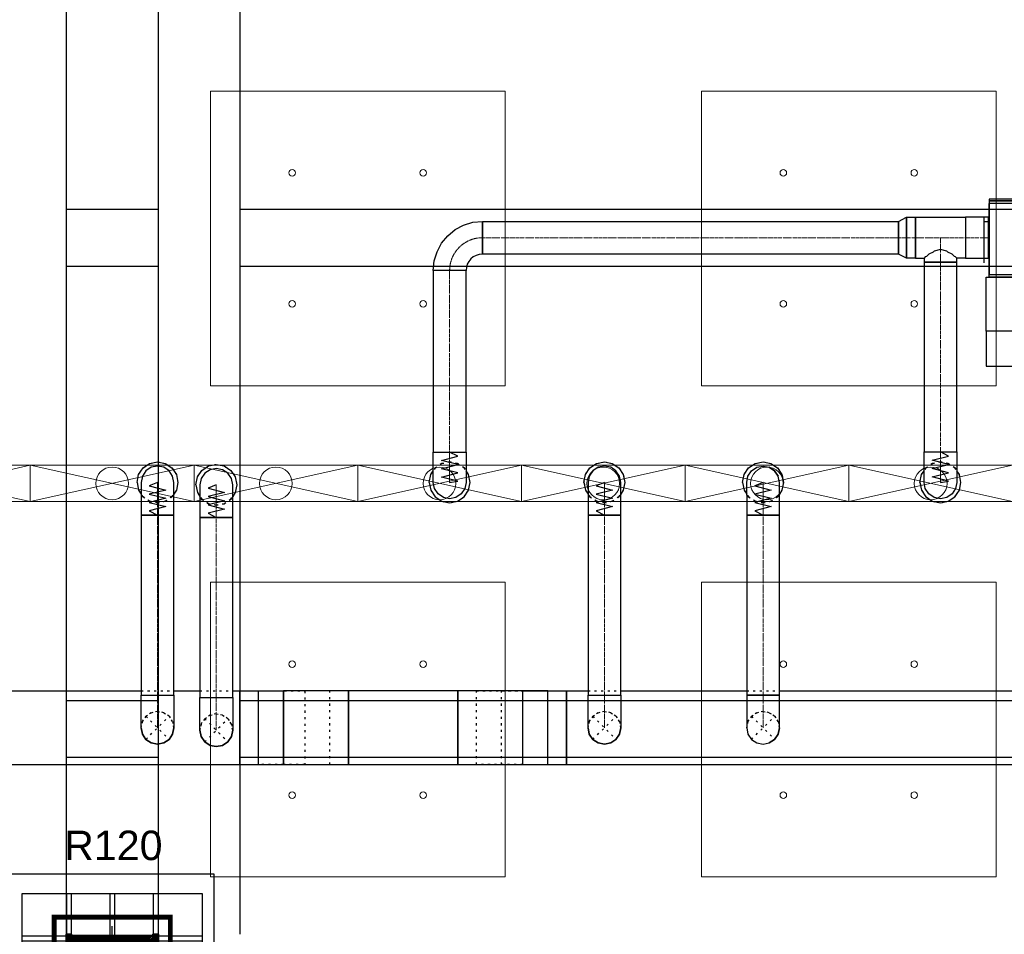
# Model space of a CAD drawing. Header units: centimetres. Extents: x -228435 to 46820, y -89367 to 152985.
# Tile 92 of 256: x -23105 to -17090, y 17250 to 22836. Entities that reach past the tile are written whole.
import ezdxf

# ---------------------------------------------------------------- set-up
doc = ezdxf.new("R2010")
doc.units = ezdxf.units.CM
doc.header["$LTSCALE"] = 50
doc.header["$PDMODE"] = 35
doc.header["$PDSIZE"] = 0.1
for name, pattern in [('CADVENT_CENTERLINE', [9.9, 7.4, -1, 0.5, -1]), ('CADVENT_HIDDEN', [0.8, 0.25, -0.55]), ('Kondygnacja  -0_5$0$HIDDEN', [9.525, 6.35, -3.175]), ('Kondygnacja  -0_5$0$HIDDEN2', [4.7625, 3.175, -1.5875]), ('Osie rzutów$0$DASHDOT2', [12.7, 6.35, -3.175, 0, -3.175])]:
    doc.linetypes.add(name, pattern=pattern)
doc.layers.get('0').update_dxf_attribs({"color": 8})
doc.layers.get('DEFPOINTS').update_dxf_attribs({"color": 8})
for name, color, linetype in [('01-103-Went PP_poziom-0_5$0$L_Nawiew', 250, 'Continuous'), ('bgde-nawiewDETAILS', 1, 'Continuous'), ('bgde-nawiewEXP', 250, 'Continuous'), ('bgde-nawiewHIDDEN', 250, 'Continuous'), ('bgde-wywiewSOL', 5, 'Continuous'), ('Kondygnacja  -0_5$0$ARCH_INFO_ODPORNOŚĆ OGNIOWA', 8, 'Continuous'), ('Kondygnacja  -0_5$0$ARCH_KONSTR_POWYŻEJ RZUTU', 8, 'Kondygnacja  -0_5$0$HIDDEN'), ('Kondygnacja  -0_5$0$ARCH_KONSTR_POWYŻEJ RZUTU_IST', 8, 'Kondygnacja  -0_5$0$HIDDEN2'), ('Kondygnacja  -0_5$0$ARCH_KONSTRUKCJA_NIEWIDOCZNA', 8, 'Continuous'), ('Kondygnacja  -0_5$0$ARCH_OKŁADZINA', 8, 'Continuous'), ('Kondygnacja  -0_5$0$ARCH_SŁUPY', 8, 'Continuous'), ('Osie rzutów$0$ARCH_INFO_OSIE_IST', 8, 'Osie rzutów$0$DASHDOT2'), ('Osie rzutów$0$ARCH_INFO_OSIE_OPISY_IST', 8, 'Continuous')]:
    doc.layers.add(name, color=color, linetype=linetype)
for name, color, linetype, lineweight in [('bgde-nawiewCEN', 7, 'Continuous', 13), ('bgde_nawiewnik', 11, 'Continuous', 5), ('Kondygnacja  -0_5$0$ARCH_INFO_WYMIARY', 8, 'Continuous', 9), ('SU Lampy kwadratowe  -05$0$ARCH_SUFITY_PODWIESZANE', 8, 'Continuous', 9)]:
    doc.layers.add(name, color=color, linetype=linetype, lineweight=lineweight)
doc.styles.add('Kondygnacja  -0_5$0$Arial', font='ARIAL.TTF')
doc.styles.add('Kondygnacja  -0_5$0$Romans', font='Romans.shx', dxfattribs={"width": 0.7})
doc.dimstyles.new('Kondygnacja  -0_5$0$Wymiary 1-100', dxfattribs={"dimtxt": 12, "dimasz": 10, "dimexe": 5, "dimexo": 0, "dimgap": 4, "dimtad": 1, "dimrnd": 0.5, "dimzin": 12, "dimdsep": 46, "dimtxsty": 'Kondygnacja  -0_5$0$Romans', "dimblk": 'Kondygnacja  -0_5$0$_Oblique', "dimcen": 10, "dimdle": 10, "dimclrt": 55, "dimazin": 0, "dimtfac": 1, "dimtmove": 1, "dimatfit": 3, "dimfxl": 8, "dimfxlon": 1, "dimtolj": 1, "dimtzin": 0, "dimarcsym": 0})
pattern_1 = [(45, (-1133.3117, -3177.9858), (-0.6735192, 0.6735192), [])]

# ---------------------------------------------------------------- blocks, each defined once
blk = doc.blocks.new('Osie rzutów')
at = {"layer": 'Osie rzutów$0$ARCH_INFO_OSIE_IST', "ltscale": 10}
for p, q in [((9860, 12510), (9860, 4623.26)), ((9860, 6170), (9860, 6230))]:
    blk.add_line(p, q, dxfattribs=at)
blk = doc.blocks.new('SU Lampy kwadratowe  -05$0$moduł sufitu')
at = {"layer": 'SU Lampy kwadratowe  -05$0$ARCH_SUFITY_PODWIESZANE'}
for points in [[(60, -60), (240, -60), (240, -240), (60, -240)], [(360, -60), (540, -60), (540, -240), (360, -240)], [(60, -360), (240, -360), (240, -540), (60, -540)], [(360, -360), (540, -360), (540, -540), (360, -540)]]:
    blk.add_lwpolyline(points, close=True, dxfattribs=at)
for centre in [(110, -110), (190, -110), (410, -110), (490, -110), (110, -190), (190, -190), (410, -190), (490, -190), (110, -410), (190, -410), (410, -410), (490, -410), (110, -490), (190, -490), (410, -490), (490, -490)]:
    blk.add_circle(centre, 2, dxfattribs=at)
blk = doc.blocks.new('SU Lampy kwadratowe  -05')
at = {"layer": 'SU Lampy kwadratowe  -05$0$ARCH_SUFITY_PODWIESZANE'}
blk.add_blockref('SU Lampy kwadratowe  -05$0$moduł sufitu', (9860, 6800), dxfattribs=at)
blk = doc.blocks.new('Kondygnacja  -0_5$0$słup_kwadrat')
at = {"layer": 'Kondygnacja  -0_5$0$ARCH_SŁUPY', "lineweight": 40}
h = blk.add_hatch(dxfattribs=at)
h.set_pattern_fill('ANSI31', color=256, scale=0.3, style=0)
h.set_pattern_definition(pattern_1)
h.paths.add_polyline_path([(36, 34), (39, 34), (39, 84), (36, 84)])
h = blk.add_hatch(dxfattribs=at)
h.set_pattern_fill('ANSI31', color=256, scale=0.3, style=0)
h.set_pattern_definition(pattern_1)
h.paths.add_polyline_path([(89, 80), (89, 83), (39, 83), (39, 80)])
h = blk.add_hatch(dxfattribs=at)
h.set_pattern_fill('ANSI31', color=256, scale=0.3, style=0)
h.set_pattern_definition(pattern_1)
h.paths.add_polyline_path([(89, 34), (92, 34), (92, 84), (89, 84)])
h = blk.add_hatch(dxfattribs=at)
h.set_pattern_fill('ANSI31', color=256, scale=0.3, style=0)
h.set_pattern_definition(pattern_1)
h.paths.add_polyline_path([(89, 57.5), (89, 60.5), (39, 60.5), (39, 57.5)])
h = blk.add_hatch(dxfattribs=at)
h.set_pattern_fill('ANSI31', color=256, scale=0.3, style=0)
h.set_pattern_definition(pattern_1)
h.paths.add_polyline_path([(89, 35), (89, 38), (39, 38), (39, 35)])
at = {"layer": 'Kondygnacja  -0_5$0$ARCH_KONSTRUKCJA_NIEWIDOCZNA'}
blk.add_lwpolyline([(119, 109), (119, 9), (9, 9), (9, 109)], close=True, dxfattribs=at)
for points in [[(36, 109), (36, 84)], [(39, 109), (39, 84)], [(62.5, 109), (62.5, 83)], [(65.5, 109), (65.5, 83)], [(89, 109), (89, 84)], [(92, 109), (92, 84)], [(9, 83), (36, 83)], [(9, 80), (36, 80)], [(92, 83), (119, 83)], [(92, 80), (119, 80)], [(9, 60.5), (36, 60.5)], [(92, 60.5), (119, 60.5)], [(9, 57.5), (36, 57.5)], [(92, 57.5), (119, 57.5)], [(9, 38), (36, 38)], [(92, 38), (119, 38)], [(9, 35), (36, 35)], [(36, 34), (36, 9)], [(39, 34), (39, 9)], [(62.5, 35), (62.5, 9)], [(65.49, 35), (65.49, 9)], [(89, 34), (89, 9)], [(92, 35), (119, 35)], [(92, 34), (92, 9)]]:
    blk.add_lwpolyline(points, dxfattribs=at)
at = {"layer": 'Kondygnacja  -0_5$0$ARCH_OKŁADZINA'}
blk.add_lwpolyline([(2, 121), (126, 121), (126, -3), (2, -3)], close=True, dxfattribs=at)
at = {"layer": 'Kondygnacja  -0_5$0$ARCH_SŁUPY', "lineweight": 40}
for p, q in [((39, 60.5), (89, 60.5)), ((89, 57.5), (39, 57.5))]:
    blk.add_line(p, q, dxfattribs=at)
at = {"layer": 'Kondygnacja  -0_5$0$ARCH_SŁUPY', "lineweight": 50, "const_width": 3}
blk.add_lwpolyline([(28.5, 94.5), (99.5, 94.5), (99.5, 23.5), (28.5, 23.5)], close=True, dxfattribs=at)
at = {"layer": 'Kondygnacja  -0_5$0$ARCH_SŁUPY', "lineweight": 40}
for points in [[(36, 84), (39, 84), (39, 34), (36, 34)], [(89, 84), (92, 84), (92, 34), (89, 34)]]:
    blk.add_lwpolyline(points, close=True, dxfattribs=at)
for points in [[(89, 83), (39, 83)], [(39, 80), (89, 80)], [(89, 38), (39, 38)], [(39, 35), (89, 35)]]:
    blk.add_lwpolyline(points, dxfattribs=at)
blk = doc.blocks.new('Kondygnacja  -0_5$0$konstrukcja istniejąca -0.5')
at = {"layer": 'Kondygnacja  -0_5$0$ARCH_KONSTR_POWYŻEJ RZUTU_IST', "ltscale": 10}
for points in [[(9832, 6225), (9832, 7375)], [(9888, 7375), (9888, 6225)], [(9938, 7375), (9938, 6225)], [(9832, 6667.89), (9888, 6667.89)], [(9938, 6667.89), (10982, 6667.89)], [(9888, 6632.89), (9832, 6632.89)], [(10982, 6632.89), (9938, 6632.89)], [(9832, 6367.89), (9888, 6367.89)], [(9938, 6367.89), (10982, 6367.89)], [(9888, 6332.89), (9832, 6332.89)], [(10982, 6332.89), (9938, 6332.89)]]:
    blk.add_lwpolyline(points, dxfattribs=at)
blk = doc.blocks.new('Kondygnacja  -0_5$0$_Oblique')
at = {"color": 0, "linetype": 'ByBlock', "lineweight": -2}
blk.add_line((-0.5, -0.5), (0.5, 0.5), dxfattribs=at)
blk = doc.blocks.new('*D212')
at = {"layer": 'DEFPOINTS', "color": 0}
for p in [(-30586.3, 81900), (-30681.1, 12489.5), (9064, 12489.5)]:
    blk.add_point(p, dxfattribs=at)
at = {"layer": 'Kondygnacja  -0_5$0$ARCH_INFO_WYMIARY', "color": 0, "lineweight": -2}
for p, q in [((-30673.1, 81900), (-30686.1, 81900)), ((-30681.1, 81910), (-30681.1, 12479.5)), ((-30673.1, 12489.5), (-30686.1, 12489.5))]:
    blk.add_line(p, q, dxfattribs=at)
at = {"layer": 'Kondygnacja  -0_5$0$ARCH_INFO_WYMIARY', "color": 0, "lineweight": -2, "xscale": 10, "yscale": 10, "zscale": 10}
for p, rotation in [((-30681.1, 81900), 90), ((-30681.1, 12489.5), 270)]:
    blk.add_blockref('Kondygnacja  -0_5$0$_Oblique', p, dxfattribs=dict(at, rotation=rotation))
at = {"layer": 'Kondygnacja  -0_5$0$ARCH_INFO_WYMIARY', "color": 55, "insert": (-30691.1, 47194.8), "char_height": 12, "attachment_point": 5, "rotation": 90, "style": 'Kondygnacja  -0_5$0$Romans'}
blk.add_mtext('\\A1;69410.5', dxfattribs=at)
blk = doc.blocks.new('A$C066D7839')
at = {"layer": 'bgde_nawiewnik'}
for p, q in [((-50, -11.15), (-50, 11.15)), ((-50, 11.15), (50, 11.15)), ((-50, -11.15), (50, 11.15)), ((50, -11.15), (-50, 11.15)), ((50, 11.15), (50, -11.15)), ((50, -11.15), (-50, -11.15))]:
    blk.add_line(p, q, dxfattribs=at)
blk.add_circle((0, 0), 10, dxfattribs=at)
blk = doc.blocks.new('A$C5B3E7367')
at = {"layer": '01-103-Went PP_poziom-0_5$0$L_Nawiew'}
h = blk.add_hatch(color=256, dxfattribs=at)
h.paths.add_polyline_path([(215, 704), (215, 674), (331.7, 674), (331.7, 612.1), (445.9, 689), (331.7, 765.9), (331.7, 704)])
h.paths.add_polyline_path([(48.3, 704), (48.3, 674), (215, 674), (215, 704)])
for p, q in [((215, 1525), (165, 1525)), ((165, 1525), (165, 1505)), ((165, 1505), (215, 1505)), ((215, 1400), (215, 1530)), ((545, 1530), (215, 1530)), ((215, 1530), (215, 1515)), ((545, 1400), (545, 1530)), ((243.8, 1452), (268.8, 1452)), ((256.2, 1452), (256.2, 1400)), ((326.2, 1452), (351.2, 1452)), ((338.8, 1452), (338.8, 1400)), ((408.8, 1452), (433.8, 1452)), ((421.2, 1452), (421.2, 1400)), ((491.2, 1452), (516.2, 1452)), ((503.8, 1452), (503.8, 1400)), ((545, 1400), (215, 1400)), ((215, 1400), (215, 1378)), ((545, 0), (545, 1400)), ((0, 1378), (215, 1378)), ((0, 0), (0, 1378)), ((215, 1378), (215, 0)), ((445.9, 689), (331.7, 765.9)), ((331.7, 704), (331.7, 765.9)), ((48.3, 704), (331.7, 704)), ((48.3, 704), (48.3, 674)), ((48.3, 674), (331.7, 674)), ((445.9, 689), (331.7, 612.1)), ((331.7, 612.1), (331.7, 674)), ((215, 0), (0, 0)), ((215, 0), (545, 0))]:
    blk.add_line(p, q, dxfattribs=at)
blk = doc.blocks.new('A$C53CA46B8')
at = {"layer": 'bgde-wywiewSOL'}
for p, q in [((112.9, 511.1), (-162.1, 511.1)), ((-137.1, 481.1), (-137.1, 511.1)), ((87.9, 481.1), (87.9, 511.1)), ((200.4, 481.1), (-249.6, 481.1)), ((-249.6, 481.1), (-249.6, -878.9)), ((200.4, 481.1), (200.4, -878.9)), ((200.4, -878.9), (-249.6, -878.9)), ((-137.1, -878.9), (-137.1, -908.9)), ((87.9, -878.9), (87.9, -908.9)), ((112.9, -908.9), (-162.1, -908.9))]:
    blk.add_line(p, q, dxfattribs=at)
at = {"layer": '01-103-Went PP_poziom-0_5$0$L_Nawiew'}
blk.add_blockref('A$C5B3E7367', (-794.6, -893.9), dxfattribs=at)

msp = doc.modelspace()

# ---------------------------------------------------------------- linework, layer by layer
at = {"layer": 'bgde-nawiewCEN', "linetype": 'CADVENT_CENTERLINE', "ltscale": 0.06}
for p, q in [((-17736.132, 21504.314), (-20278.377, 21504.314)), ((-17633.132, 21504.314), (-17736.132, 21504.314)), ((-17633.132, 21504.314), (-17480.132, 21504.314)), ((-17480.132, 21354.314), (-17480.132, 21504.314)), ((-17480.132, 21504.314), (-17327.132, 21504.314)), ((-17327.132, 21504.314), (-17187.132, 21504.314)), ((-17183.132, 21504.314), (-17187.132, 21504.314)), ((-17480.132, 21354.314), (-17480.132, 20197.254)), ((-20478.377, 21304.314), (-20478.377, 20195.476)), ((-20478.377, 20195.476), (-20478.377, 20178.139)), ((-20478.377, 20178.139), (-20478.377, 20130.745)), ((-17480.132, 20197.254), (-17480.132, 20179.751)), ((-17480.132, 20179.751), (-17480.132, 20131.902)), ((-20478.377, 20130.745), (-20478.377, 20104.974)), ((-20478.377, 20104.974), (-20478.377, 20083.158)), ((-17480.132, 20131.902), (-17480.132, 20105.884)), ((-17480.132, 20105.884), (-17480.132, 20083.859)), ((-20478.377, 20083.158), (-20478.377, 20064.97)), ((-20478.377, 20064.97), (-20478.377, 20050.078)), ((-20478.377, 20050.078), (-20478.377, 20038.154)), ((-20478.377, 20038.154), (-20478.377, 20028.868)), ((-17480.132, 20083.859), (-17480.132, 20065.497)), ((-17480.132, 20065.497), (-17480.132, 20050.462)), ((-17480.132, 20050.462), (-17480.132, 20038.424)), ((-17480.132, 20038.424), (-17480.132, 20029.048)), ((-22263.229, 20009.546), (-22263.229, 20010.02)), ((-22263.229, 20008.421), (-22263.229, 20009.546)), ((-22263.229, 20006.231), (-22263.229, 20008.421)), ((-22263.229, 20002.619), (-22263.229, 20006.231)), ((-22263.229, 19997.231), (-22263.229, 20002.619)), ((-22263.229, 19989.712), (-22263.229, 19997.231)), ((-22263.229, 19979.705), (-22263.229, 19989.712)), ((-22263.229, 19966.857), (-22263.229, 19979.705)), ((-21903.904, 19994.75), (-21903.904, 19995.224)), ((-21903.904, 19993.624), (-21903.904, 19994.75)), ((-21903.904, 19991.432), (-21903.904, 19993.624)), ((-21903.904, 19987.817), (-21903.904, 19991.432)), ((-21903.904, 19982.424), (-21903.904, 19987.817)), ((-21903.904, 19974.898), (-21903.904, 19982.424)), ((-21903.904, 19964.884), (-21903.904, 19974.898)), ((-20478.377, 20028.868), (-20478.377, 20021.889)), ((-20478.377, 20021.889), (-20478.377, 20016.889)), ((-20478.377, 20016.889), (-20478.377, 20013.537)), ((-20478.377, 20013.537), (-20478.377, 20011.504)), ((-20478.377, 20011.504), (-20478.377, 20010.46)), ((-20478.377, 20010.46), (-20478.377, 20010.02)), ((-19532.938, 20009.546), (-19532.938, 20010.02)), ((-19532.938, 20008.421), (-19532.938, 20009.546)), ((-19532.938, 20006.231), (-19532.938, 20008.421)), ((-19532.938, 20002.619), (-19532.938, 20006.231)), ((-19532.938, 19997.231), (-19532.938, 20002.619)), ((-19532.938, 19989.712), (-19532.938, 19997.231)), ((-19532.938, 19979.705), (-19532.938, 19989.712)), ((-19532.938, 19966.857), (-19532.938, 19979.705)), ((-18563.767, 20009.546), (-18563.767, 20010.02)), ((-18563.767, 20008.421), (-18563.767, 20009.546)), ((-18563.767, 20006.231), (-18563.767, 20008.421)), ((-18563.767, 20002.619), (-18563.767, 20006.231)), ((-18563.767, 19997.231), (-18563.767, 20002.619)), ((-18563.767, 19989.712), (-18563.767, 19997.231)), ((-18563.767, 19979.705), (-18563.767, 19989.712)), ((-18563.767, 19966.857), (-18563.767, 19979.705)), ((-17480.132, 20029.048), (-17480.132, 20022.003)), ((-17480.132, 20022.003), (-17480.132, 20016.955)), ((-17480.132, 20016.955), (-17480.132, 20013.57)), ((-17480.132, 20013.57), (-17480.132, 20011.518)), ((-17480.132, 20011.518), (-17480.132, 20010.464)), ((-17480.132, 20010.464), (-17480.132, 20010.02)), ((-22263.229, 19950.812), (-22263.229, 19966.857)), ((-22263.229, 19931.214), (-22263.229, 19950.812)), ((-22263.229, 19907.708), (-22263.229, 19931.214)), ((-21903.904, 19952.024), (-21903.904, 19964.884)), ((-21903.904, 19935.965), (-21903.904, 19952.024)), ((-21903.904, 19916.35), (-21903.904, 19935.965)), ((-21903.904, 19892.824), (-21903.904, 19916.35)), ((-19532.938, 19950.812), (-19532.938, 19966.857)), ((-19532.938, 19931.214), (-19532.938, 19950.812)), ((-19532.938, 19907.708), (-19532.938, 19931.214)), ((-18563.767, 19950.812), (-18563.767, 19966.857)), ((-18563.767, 19931.214), (-18563.767, 19950.812)), ((-18563.767, 19907.708), (-18563.767, 19931.214)), ((-22263.229, 19879.94), (-22263.229, 19907.708)), ((-22263.229, 19828.873), (-22263.229, 19879.94)), ((-21903.904, 19865.032), (-21903.904, 19892.824)), ((-21903.904, 19813.921), (-21903.904, 19865.032)), ((-19532.938, 19879.94), (-19532.938, 19907.708)), ((-19532.938, 19828.873), (-19532.938, 19879.94)), ((-18563.767, 19879.94), (-18563.767, 19907.708)), ((-18563.767, 19828.873), (-18563.767, 19879.94)), ((-22263.229, 19810.192), (-22263.229, 19828.873)), ((-22263.229, 18711.102), (-22263.229, 19810.192)), ((-21903.904, 19795.224), (-21903.904, 19813.921)), ((-21903.904, 18696.134), (-21903.904, 19795.224)), ((-19532.938, 19810.192), (-19532.938, 19828.873)), ((-19532.938, 18711.102), (-19532.938, 19810.192)), ((-18563.767, 19810.192), (-18563.767, 19828.873)), ((-18563.767, 18711.102), (-18563.767, 19810.192)), ((-22263.229, 18711.102), (-22263.229, 18511.102)), ((-19532.938, 18711.102), (-19532.938, 18511.102)), ((-18563.767, 18711.102), (-18563.767, 18511.102)), ((-21903.904, 18696.134), (-21903.904, 18496.134))]:
    msp.add_line(p, q, dxfattribs=at)
msp.add_arc((-20278.377, 21304.314), 200, 90, 180, dxfattribs=at)
at = {"layer": 'bgde-nawiewDETAILS', "linetype": 'CADVENT_HIDDEN'}
for p, q in [((-22333.94, 18440.392), (-22192.519, 18581.813)), ((-22333.94, 18581.813), (-22192.519, 18440.392)), ((-21974.615, 18425.423), (-21833.194, 18566.845)), ((-21974.615, 18566.845), (-21833.194, 18425.423)), ((-19603.649, 18440.392), (-19462.227, 18581.813)), ((-19603.649, 18581.813), (-19462.227, 18440.392)), ((-18634.477, 18440.392), (-18493.056, 18581.813)), ((-18634.477, 18581.813), (-18493.056, 18440.392))]:
    msp.add_line(p, q, dxfattribs=at)
at = {"layer": 'bgde-nawiewEXP', "linetype": 'Continuous'}
for points in [[(-17183.132, 21729.314), (-15823.132, 21729.314), (-15823.132, 21739.314), (-17183.132, 21739.314)], [(-17183.132, 21279.314), (-15823.132, 21279.314), (-15823.132, 21729.314), (-17183.132, 21729.314)], [(-20578.377, 20195.476), (-20378.377, 20195.476), (-20378.377, 21304.314), (-20578.377, 21304.314), (-20572.613, 21362.841), (-20555.541, 21419.119), (-20527.818, 21470.985), (-20490.509, 21516.446), (-20445.048, 21553.755), (-20393.182, 21581.478), (-20336.904, 21598.55), (-20278.377, 21604.314), (-20278.377, 21404.314), (-20297.886, 21402.392), (-20316.646, 21396.702), (-20333.934, 21387.461), (-20349.088, 21375.025), (-20361.524, 21359.871), (-20370.765, 21342.582), (-20376.456, 21323.823), (-20378.377, 21304.314), (-20578.377, 21304.314)], [(-20278.377, 21404.314), (-20278.377, 21604.314), (-17736.132, 21604.314), (-17736.132, 21404.314)], [(-17736.132, 21404.314), (-17736.132, 21604.314), (-17687.975, 21629.314), (-17687.975, 21379.314)], [(-17687.975, 21379.314), (-17687.975, 21629.314), (-17633.132, 21629.314), (-17633.132, 21379.314)], [(-17327.132, 21379.314), (-17187.132, 21379.314), (-17187.132, 21629.314), (-17327.132, 21629.314), (-17327.132, 21388.829)], [(-20578.377, 20010.02), (-20578.377, 20195.476), (-20378.377, 20195.476), (-20378.377, 20010.02), (-20385.989, 19971.752), (-20407.667, 19939.309), (-20440.109, 19917.632), (-20478.377, 19910.02), (-20516.646, 19917.632), (-20549.088, 19939.309), (-20570.765, 19971.752)], [(-17580.132, 20010.02), (-17580.132, 20197.254), (-17380.132, 20197.254), (-17380.132, 20010.02), (-17387.744, 19971.752), (-17409.422, 19939.309), (-17441.864, 19917.632), (-17480.132, 19910.02), (-17518.401, 19917.632), (-17550.843, 19939.309), (-17572.52, 19971.752)], [(-22363.229, 19966.857), (-22363.229, 19810.192), (-22163.229, 19810.192), (-22163.229, 20010.02), (-22170.842, 20048.288), (-22192.519, 20080.731), (-22224.961, 20102.408), (-22263.229, 20110.02), (-22301.498, 20102.408), (-22333.94, 20080.731), (-22355.617, 20048.288), (-22363.229, 20010.02), (-22363.229, 19979.705)], [(-22003.904, 19795.224), (-21803.904, 19795.224), (-21803.904, 19995.224), (-21811.516, 20033.493), (-21833.194, 20065.935), (-21865.636, 20087.612), (-21903.904, 20095.224), (-21942.173, 20087.612), (-21974.615, 20065.935), (-21996.292, 20033.493), (-22003.904, 19995.224), (-22003.904, 19813.921)], [(-19632.938, 20009.546), (-19632.938, 19810.192), (-19432.938, 19810.192), (-19432.938, 20010.02), (-19440.55, 20048.288), (-19462.227, 20080.731), (-19494.67, 20102.408), (-19532.938, 20110.02), (-19571.206, 20102.408), (-19603.649, 20080.731), (-19625.326, 20048.288), (-19632.938, 20010.02)], [(-22363.229, 18711.102), (-22163.229, 18711.102), (-22163.229, 19810.192), (-22363.229, 19810.192)], [(-22003.904, 18696.134), (-21803.904, 18696.134), (-21803.904, 19795.224), (-22003.904, 19795.224)], [(-19632.938, 18711.102), (-19432.938, 18711.102), (-19432.938, 19810.192), (-19632.938, 19810.192)], [(-18663.767, 18711.102), (-18463.767, 18711.102), (-18463.767, 19810.192), (-18663.767, 19810.192)], [(-21096.474, 18286.102), (-20031.843, 18286.102), (-20031.843, 18736.102), (-20428.074, 18736.102), (-20428.074, 18286.102), (-20428.074, 18736.102), (-21096.474, 18736.102)], [(-19632.938, 18511.102), (-19632.938, 18711.102), (-19432.938, 18711.102), (-19432.938, 18511.102), (-19440.55, 18472.834), (-19462.227, 18440.392), (-19494.67, 18418.714), (-19532.938, 18411.102), (-19571.206, 18418.714), (-19603.649, 18440.392), (-19625.326, 18472.834)], [(-18663.767, 18511.102), (-18656.155, 18472.834), (-18634.477, 18440.392), (-18602.035, 18418.714), (-18563.767, 18411.102), (-18525.498, 18418.714), (-18493.056, 18440.392), (-18471.379, 18472.834), (-18463.767, 18511.102), (-18463.767, 18711.102), (-18663.767, 18711.102), (-18663.767, 18514.945)], [(-22003.904, 18496.134), (-22003.904, 18696.134), (-21803.904, 18696.134), (-21803.904, 18496.134), (-21811.516, 18457.866), (-21833.194, 18425.423), (-21865.636, 18403.746), (-21903.904, 18396.134), (-21942.173, 18403.746), (-21974.615, 18425.423), (-21996.292, 18457.866)], [(-22363.229, 18511.102), (-22355.617, 18472.834), (-22333.94, 18440.392), (-22301.498, 18418.714), (-22263.229, 18411.102), (-22224.961, 18418.714), (-22192.519, 18440.392), (-22170.842, 18472.834), (-22163.229, 18511.102), (-22170.842, 18472.834), (-22192.519, 18440.392), (-22224.961, 18418.714), (-22263.229, 18411.102), (-22301.498, 18418.714), (-22333.94, 18440.392), (-22355.617, 18472.834)], [(-22003.904, 18496.134), (-21996.292, 18457.866), (-21974.615, 18425.423), (-21942.173, 18403.746), (-21903.904, 18396.134), (-21865.636, 18403.746), (-21833.194, 18425.423), (-21811.516, 18457.866), (-21803.904, 18496.134), (-21811.516, 18457.866), (-21833.194, 18425.423), (-21865.636, 18403.746), (-21903.904, 18396.134), (-21942.173, 18403.746), (-21974.615, 18425.423), (-21996.292, 18457.866)]]:
    msp.add_lwpolyline(points, close=True, dxfattribs=at)
for points in [[(-17633.132, 21379.314), (-17633.132, 21629.314), (-17327.132, 21629.314), (-17327.132, 21379.314), (-17380.132, 21379.314)], [(-17187.132, 21379.314), (-17187.132, 21629.314), (-17183.132, 21629.314)], [(-17633.132, 21379.314), (-17580.132, 21379.314), (-17580.132, 20197.254), (-17380.132, 20197.254), (-17380.132, 21354.314), (-17580.132, 21354.314), (-17580.132, 21354.314), (-17380.132, 21354.314), (-17380.132, 21379.314), (-17387.744, 21386.926), (-17394.137, 21388.829), (-17409.422, 21404.114), (-17435.878, 21415.926), (-17441.864, 21421.911), (-17480.132, 21433.304), (-17518.401, 21421.911), (-17524.386, 21415.926), (-17550.843, 21404.114), (-17566.128, 21388.829), (-17572.52, 21386.926), (-17580.132, 21379.314)], [(-17187.132, 21379.314), (-17183.132, 21379.314)], [(-22388.229, 20010.02), (-22378.714, 20057.855), (-22351.618, 20098.408), (-22311.065, 20125.505), (-22263.229, 20135.02), (-22215.394, 20125.505), (-22174.841, 20098.408), (-22147.745, 20057.855), (-22138.229, 20010.02), (-22147.745, 19962.184), (-22163.229, 19939.01)], [(-22028.904, 19995.224), (-22019.389, 20043.06), (-21992.293, 20083.613), (-21951.74, 20110.709), (-21903.904, 20120.224), (-21856.069, 20110.709), (-21815.516, 20083.613), (-21788.419, 20043.06), (-21778.904, 19995.224), (-21788.419, 19947.389), (-21803.904, 19924.214)], [(-19657.938, 20010.02), (-19648.423, 20057.855), (-19621.326, 20098.408), (-19580.773, 20125.505), (-19532.938, 20135.02), (-19485.102, 20125.505), (-19444.55, 20098.408), (-19417.453, 20057.855), (-19407.938, 20010.02), (-19417.453, 19962.184), (-19432.938, 19939.01)], [(-18688.767, 20010.02), (-18679.251, 20057.855), (-18652.155, 20098.408), (-18611.602, 20125.505), (-18563.767, 20135.02), (-18515.931, 20125.505), (-18475.378, 20098.408), (-18448.282, 20057.855), (-18438.767, 20010.02), (-18448.282, 19962.184), (-18463.767, 19939.01)], [(-18663.767, 19931.214), (-18663.767, 20010.02), (-18656.155, 20048.288), (-18634.477, 20080.731), (-18602.035, 20102.408), (-18563.767, 20110.02), (-18525.498, 20102.408), (-18493.056, 20080.731)], [(-18493.056, 20080.731), (-18525.498, 20102.408)], [(-20603.377, 20010.02), (-20593.862, 19962.184), (-20566.766, 19921.632), (-20526.213, 19894.535), (-20478.377, 19885.02), (-20430.542, 19894.535), (-20389.989, 19921.632), (-20362.892, 19962.184), (-20353.377, 20010.02), (-20362.892, 20057.855), (-20378.377, 20081.03)], [(-20603.377, 20010.02), (-20593.862, 20057.855), (-20578.377, 20081.03)], [(-18663.767, 19931.214), (-18663.767, 19810.192), (-18463.767, 19810.192), (-18463.767, 20010.02), (-18471.379, 20048.288), (-18493.056, 20080.731)], [(-18493.056, 20080.731), (-18471.379, 20048.288)], [(-17605.132, 20010.02), (-17595.617, 19962.184), (-17568.521, 19921.632), (-17527.968, 19894.535), (-17480.132, 19885.02), (-17432.297, 19894.535), (-17391.744, 19921.632), (-17364.647, 19962.184), (-17355.132, 20010.02), (-17364.647, 20057.855), (-17380.132, 20081.03)], [(-17605.132, 20010.02), (-17595.617, 20057.855), (-17580.132, 20081.03)], [(-22388.229, 20010.02), (-22378.714, 19962.184), (-22363.229, 19939.01)], [(-22028.904, 19995.224), (-22019.389, 19947.389), (-22003.904, 19924.214)], [(-19657.938, 20010.02), (-19648.423, 19962.184), (-19632.938, 19939.01)], [(-18688.767, 20010.02), (-18679.251, 19962.184), (-18663.767, 19939.01)], [(-25343.414, 18286.102), (-25318.414, 18286.102), (-25280.146, 18278.49), (-25247.704, 18256.813), (-25226.026, 18224.371), (-25218.414, 18186.102), (-25218.414, 15975.001), (-24518.414, 15975.001), (-24518.414, 18161.102), (-25218.414, 18161.102), (-24518.414, 18161.102), (-24518.414, 18186.102), (-24510.802, 18224.371), (-24489.125, 18256.813), (-24456.683, 18278.49), (-24418.414, 18286.102), (-21646.614, 18286.102), (-21646.614, 18736.102), (-21492.705, 18736.102)], [(-23397.701, 18736.102), (-22363.229, 18736.102)], [(-22363.229, 18511.102), (-22363.229, 18711.102), (-22163.229, 18711.102), (-22163.229, 18511.102), (-22170.842, 18472.834)], [(-22163.229, 18736.102), (-22003.904, 18736.102)], [(-21803.904, 18736.102), (-21760.003, 18736.102), (-21760.003, 18286.102), (-21760.003, 18736.102), (-21646.614, 18736.102)], [(-21646.614, 18286.102), (-21096.474, 18286.102), (-21096.474, 18736.102), (-21492.705, 18736.102), (-21492.705, 18286.102)], [(-21492.705, 18286.102), (-21492.705, 18736.102)], [(-20031.843, 18286.102), (-14213.637, 18286.102), (-14213.637, 18736.102), (-13913.637, 18600), (-13913.637, 18500), (-14213.637, 18736.102), (-14396.891, 18736.102)], [(-20031.843, 18736.102), (-19877.934, 18736.102)], [(-20031.843, 18286.102), (-20031.843, 18736.102)], [(-19877.934, 18736.102), (-20031.843, 18736.102)], [(-19877.934, 18286.102), (-19877.934, 18736.102), (-19764.546, 18736.102), (-19764.546, 18286.102), (-19764.546, 18736.102), (-19632.938, 18736.102)], [(-19432.938, 18736.102), (-18663.767, 18736.102)], [(-18463.767, 18736.102), (-16642.417, 18736.102)], [(-22363.229, 18511.102), (-22355.617, 18472.834), (-22333.94, 18440.392), (-22301.498, 18418.714), (-22263.229, 18411.102), (-22224.961, 18418.714), (-22192.519, 18440.392), (-22170.842, 18472.834), (-22163.229, 18511.102)], [(-19632.938, 18511.102), (-19625.326, 18472.834), (-19603.649, 18440.392), (-19571.206, 18418.714), (-19532.938, 18411.102), (-19494.67, 18418.714), (-19462.227, 18440.392), (-19440.55, 18472.834), (-19432.938, 18511.102), (-19440.55, 18472.834)], [(-19632.938, 18511.102), (-19625.326, 18472.834), (-19603.649, 18440.392), (-19571.206, 18418.714), (-19532.938, 18411.102), (-19494.67, 18418.714), (-19462.227, 18440.392), (-19440.55, 18472.834)], [(-19440.55, 18472.834), (-19462.227, 18440.392)], [(-19440.55, 18472.834), (-19432.938, 18511.102)], [(-18663.767, 18511.102), (-18656.155, 18472.834), (-18634.477, 18440.392), (-18602.035, 18418.714), (-18563.767, 18411.102), (-18525.498, 18418.714), (-18493.056, 18440.392), (-18471.379, 18472.834), (-18463.767, 18511.102), (-18471.379, 18472.834), (-18493.056, 18440.392)], [(-18663.767, 18511.102), (-18656.155, 18472.834), (-18634.477, 18440.392), (-18602.035, 18418.714), (-18563.767, 18411.102), (-18525.498, 18418.714), (-18493.056, 18440.392)], [(-18493.056, 18440.392), (-18471.379, 18472.834)], [(-18493.056, 18440.392), (-18525.498, 18418.714)]]:
    msp.add_lwpolyline(points, dxfattribs=at)
at = {"layer": 'bgde-nawiewEXP'}
for points in [[(-20478.377, 20010.02), (-20428.377, 20017.833), (-20528.377, 20042.834), (-20428.377, 20067.913), (-20528.377, 20093.401), (-20428.377, 20118.478), (-20528.377, 20144.166), (-20428.377, 20169.172), (-20478.377, 20195.476)], [(-17480.132, 20010.02), (-17430.132, 20018.24), (-17530.132, 20043.376), (-17430.132, 20068.711), (-17530.132, 20094.425), (-17430.132, 20119.705), (-17530.132, 20145.587), (-17430.132, 20170.772), (-17480.132, 20197.254)], [(-22263.229, 20010.02), (-22313.229, 19988.741), (-22213.229, 19963.401), (-22313.229, 19938.202), (-22213.229, 19912.939), (-22313.229, 19887.426), (-22213.229, 19862.089), (-22313.229, 19836.652), (-22263.229, 19810.192)], [(-21903.904, 19995.224), (-21953.904, 19973.927), (-21853.904, 19948.565), (-21953.904, 19923.344), (-21853.904, 19898.06), (-21953.904, 19872.525), (-21853.904, 19847.165), (-21953.904, 19821.707), (-21903.904, 19795.224)], [(-19532.938, 20010.02), (-19582.938, 19988.741), (-19482.938, 19963.401), (-19582.938, 19938.202), (-19482.938, 19912.939), (-19582.938, 19887.426), (-19482.938, 19862.089), (-19582.938, 19836.652), (-19532.938, 19810.192)], [(-18563.767, 20010.02), (-18613.767, 19988.741), (-18513.767, 19963.401), (-18613.767, 19938.202), (-18513.767, 19912.939), (-18613.767, 19887.426), (-18513.767, 19862.089), (-18613.767, 19836.652), (-18563.767, 19810.192)]]:
    msp.add_lwpolyline(points, dxfattribs=at)
at = {"layer": 'bgde-nawiewHIDDEN', "linetype": 'CADVENT_HIDDEN'}
for points in [[(-17183.132, 21379.314), (-17183.132, 21629.314)], [(-22388.229, 20010.02), (-22378.714, 20057.855), (-22351.618, 20098.408), (-22311.065, 20125.505), (-22263.229, 20135.02), (-22215.394, 20125.505), (-22174.841, 20098.408), (-22147.745, 20057.855), (-22138.229, 20010.02), (-22147.745, 19962.184), (-22174.841, 19921.632), (-22215.394, 19894.535), (-22263.229, 19885.02), (-22311.065, 19894.535), (-22351.618, 19921.632), (-22311.065, 19894.535), (-22263.229, 19885.02), (-22215.394, 19894.535), (-22174.841, 19921.632), (-22163.229, 19939.01)], [(-22028.904, 19995.224), (-22019.389, 20043.06), (-21992.293, 20083.613), (-21951.74, 20110.709), (-21903.904, 20120.224), (-21856.069, 20110.709), (-21815.516, 20083.613), (-21788.419, 20043.06), (-21778.904, 19995.224), (-21788.419, 19947.389), (-21815.516, 19906.836), (-21856.069, 19879.739), (-21903.904, 19870.224), (-21951.74, 19879.739), (-21992.293, 19906.836), (-21951.74, 19879.739), (-21903.904, 19870.224), (-21856.069, 19879.739), (-21815.516, 19906.836), (-21803.904, 19924.214)], [(-20603.377, 20010.02), (-20593.862, 19962.184), (-20566.766, 19921.632), (-20526.213, 19894.535), (-20478.377, 19885.02), (-20430.542, 19894.535), (-20389.989, 19921.632), (-20362.892, 19962.184), (-20353.377, 20010.02), (-20362.892, 20057.855), (-20389.989, 20098.408), (-20430.542, 20125.505), (-20478.377, 20135.02), (-20526.213, 20125.505), (-20566.766, 20098.408), (-20578.377, 20081.03)], [(-20603.377, 20010.02), (-20593.862, 20057.855), (-20566.766, 20098.408), (-20526.213, 20125.505), (-20478.377, 20135.02), (-20430.542, 20125.505), (-20389.989, 20098.408), (-20378.377, 20081.03)], [(-19657.938, 20010.02), (-19648.423, 20057.855), (-19621.326, 20098.408), (-19580.773, 20125.505), (-19532.938, 20135.02), (-19485.102, 20125.505), (-19444.55, 20098.408), (-19417.453, 20057.855), (-19407.938, 20010.02), (-19417.453, 19962.184), (-19444.55, 19921.632), (-19485.102, 19894.535), (-19532.938, 19885.02), (-19580.773, 19894.535), (-19621.326, 19921.632), (-19580.773, 19894.535), (-19532.938, 19885.02), (-19485.102, 19894.535), (-19444.55, 19921.632), (-19432.938, 19939.01)], [(-18688.767, 20010.02), (-18679.251, 20057.855), (-18652.155, 20098.408), (-18611.602, 20125.505), (-18563.767, 20135.02), (-18515.931, 20125.505), (-18475.378, 20098.408), (-18448.282, 20057.855), (-18438.767, 20010.02), (-18448.282, 19962.184), (-18475.378, 19921.632), (-18515.931, 19894.535), (-18563.767, 19885.02), (-18611.602, 19894.535), (-18652.155, 19921.632), (-18611.602, 19894.535), (-18563.767, 19885.02), (-18515.931, 19894.535), (-18475.378, 19921.632), (-18463.767, 19939.01)], [(-17605.132, 20010.02), (-17595.617, 19962.184), (-17568.521, 19921.632), (-17527.968, 19894.535), (-17480.132, 19885.02), (-17432.297, 19894.535), (-17391.744, 19921.632), (-17364.647, 19962.184), (-17355.132, 20010.02), (-17364.647, 20057.855), (-17391.744, 20098.408), (-17432.297, 20125.505), (-17480.132, 20135.02), (-17527.968, 20125.505), (-17568.521, 20098.408), (-17580.132, 20081.03)], [(-17605.132, 20010.02), (-17595.617, 20057.855), (-17568.521, 20098.408), (-17527.968, 20125.505), (-17480.132, 20135.02), (-17432.297, 20125.505), (-17391.744, 20098.408), (-17380.132, 20081.03)], [(-22388.229, 20010.02), (-22378.714, 19962.184), (-22351.618, 19921.632), (-22363.229, 19939.01)], [(-22028.904, 19995.224), (-22019.389, 19947.389), (-21992.293, 19906.836), (-22003.904, 19924.214)], [(-19657.938, 20010.02), (-19648.423, 19962.184), (-19621.326, 19921.632), (-19632.938, 19939.01)], [(-18688.767, 20010.02), (-18679.251, 19962.184), (-18652.155, 19921.632), (-18663.767, 19939.01)], [(-22363.229, 18736.102), (-22163.229, 18736.102)], [(-22003.904, 18736.102), (-21803.904, 18736.102)], [(-21646.614, 18736.102), (-21363.772, 18736.102), (-21363.772, 18286.102), (-21492.705, 18286.102), (-21209.863, 18286.102), (-21209.863, 18736.102), (-21492.705, 18736.102)], [(-21646.612, 18286.102), (-21646.612, 18736.102)], [(-20314.686, 18286.102), (-20314.686, 18736.102), (-20031.843, 18736.102)], [(-20031.843, 18736.102), (-20314.686, 18736.102)], [(-20160.777, 18286.102), (-20160.777, 18736.102), (-19877.934, 18736.102)], [(-19877.937, 18286.102), (-19877.937, 18736.102)], [(-19632.938, 18736.102), (-19432.938, 18736.102)], [(-18663.767, 18736.102), (-18463.767, 18736.102)], [(-21646.614, 18286.102), (-21492.705, 18286.102)], [(-21492.705, 18286.102), (-21646.612, 18286.102)], [(-20314.686, 18286.102), (-20031.843, 18286.102)], [(-20031.843, 18286.102), (-20314.686, 18286.102)], [(-20160.777, 18286.102), (-19877.934, 18286.102)]]:
    msp.add_lwpolyline(points, dxfattribs=at)
for points in [[(-22363.229, 18511.102), (-22355.617, 18549.371), (-22333.94, 18581.813), (-22301.498, 18603.49), (-22263.229, 18611.102), (-22224.961, 18603.49), (-22192.519, 18581.813), (-22170.842, 18549.371), (-22163.229, 18511.102), (-22170.842, 18549.371), (-22192.519, 18581.813), (-22224.961, 18603.49), (-22263.229, 18611.102), (-22301.498, 18603.49), (-22333.94, 18581.813), (-22355.617, 18549.371)], [(-22003.904, 18496.134), (-21996.292, 18534.402), (-21974.615, 18566.845), (-21942.173, 18588.522), (-21903.904, 18596.134), (-21865.636, 18588.522), (-21833.194, 18566.845), (-21811.516, 18534.402), (-21803.904, 18496.134), (-21811.516, 18534.402), (-21833.194, 18566.845), (-21865.636, 18588.522), (-21903.904, 18596.134), (-21942.173, 18588.522), (-21974.615, 18566.845), (-21996.292, 18534.402)], [(-19632.938, 18511.102), (-19625.326, 18549.371), (-19603.649, 18581.813), (-19571.206, 18603.49), (-19532.938, 18611.102), (-19494.67, 18603.49), (-19462.227, 18581.813), (-19440.55, 18549.371), (-19432.938, 18511.102), (-19440.55, 18549.371), (-19462.227, 18581.813), (-19494.67, 18603.49), (-19532.938, 18611.102), (-19571.206, 18603.49), (-19603.649, 18581.813), (-19625.326, 18549.371)], [(-18663.767, 18511.102), (-18656.155, 18549.371), (-18634.477, 18581.813), (-18602.035, 18603.49), (-18563.767, 18611.102), (-18525.498, 18603.49), (-18493.056, 18581.813), (-18471.379, 18549.371), (-18463.767, 18511.102), (-18471.379, 18549.371), (-18493.056, 18581.813), (-18525.498, 18603.49), (-18563.767, 18611.102), (-18602.035, 18603.49), (-18634.477, 18581.813), (-18656.155, 18549.371)]]:
    msp.add_lwpolyline(points, close=True, dxfattribs=at)

# ---------------------------------------------------------------- block references
at = {"layer": '01-103-Went PP_poziom-0_5$0$L_Nawiew', "xscale": -1, "rotation": 270}
msp.add_blockref('A$C53CA46B8', (-16306.559, 21513.761, 210.499), dxfattribs=at)
at = {"layer": '01-103-Went PP_poziom-0_5$0$L_Nawiew', "xscale": 10, "yscale": 10, "zscale": 10}
for p in [(-23540, 20003.971, -1152.817), (-22540, 20003.971, -1152.817), (-21540, 20003.971, -1152.817), (-20540, 20003.971, 1920), (-19540, 20003.971, 1920), (-18540, 20003.971, 1920), (-17540, 20003.971, 1920)]:
    msp.add_blockref('A$C066D7839', p, dxfattribs=at)
at = {"layer": 'Kondygnacja  -0_5$0$ARCH_KONSTR_POWYŻEJ RZUTU', "xscale": 10, "yscale": 10, "zscale": 10}
msp.add_blockref('Kondygnacja  -0_5$0$konstrukcja istniejąca -0.5', (-121140, -45000), dxfattribs=at)
at = {"layer": 'Kondygnacja  -0_5$0$ARCH_SŁUPY', "xscale": 10, "yscale": 10, "zscale": 10}
msp.add_blockref('Kondygnacja  -0_5$0$słup_kwadrat', (-23180, 16410), dxfattribs=at)
at = {"layer": 'Osie rzutów$0$ARCH_INFO_OSIE_OPISY_IST', "xscale": 10, "yscale": 10, "zscale": 10}
msp.add_blockref('Osie rzutów', (-121140, -45000), dxfattribs=at)
at = {"layer": 'SU Lampy kwadratowe  -05$0$ARCH_SUFITY_PODWIESZANE', "xscale": 10, "yscale": 10, "zscale": 10}
msp.add_blockref('SU Lampy kwadratowe  -05', (-121140, -45000), dxfattribs=at)

# ---------------------------------------------------------------- texts
at = {"layer": 'Kondygnacja  -0_5$0$ARCH_INFO_ODPORNOŚĆ OGNIOWA', "insert": (-22532.905, 17941.838), "char_height": 180, "width": 533.32525, "attachment_point": 5, "style": 'Kondygnacja  -0_5$0$Arial'}
msp.add_mtext('\\PR120', dxfattribs=at)

# ---------------------------------------------------------------- dimensions: what is measured, and where the dimension line sits
at = {"layer": 'Kondygnacja  -0_5$0$ARCH_INFO_WYMIARY'}
dim = msp.add_linear_dim(base=(-30681.114, 12489.5), p1=(-30586.301, 81900), p2=(9064, 12489.5), angle=90, dimstyle='Kondygnacja  -0_5$0$Wymiary 1-100', dxfattribs=at)
dim.commit()
dim.dimension.update_dxf_attribs({"geometry": '*D212', "text_midpoint": (-30691.114, 47194.75)})

doc.saveas('drawing.dxf')
